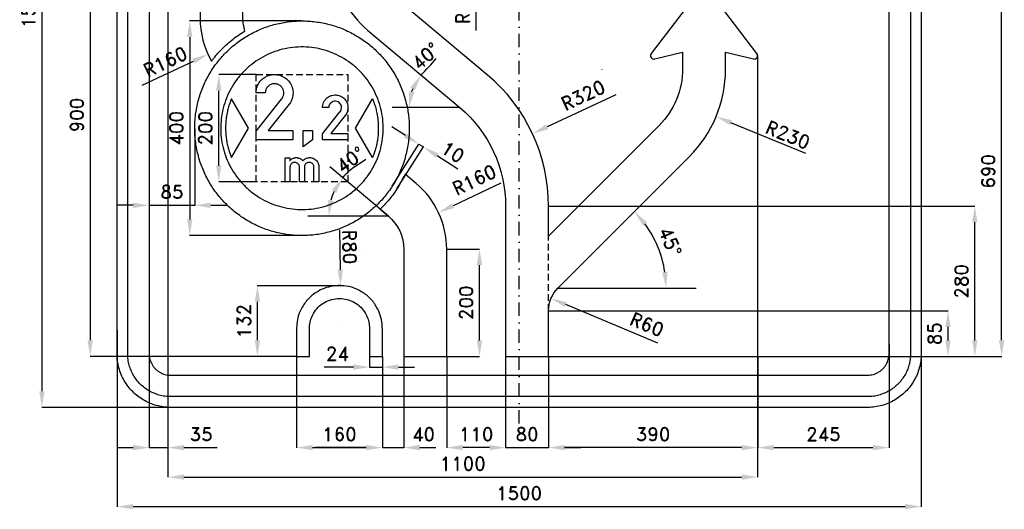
# Model space of a CAD drawing. Header units: millimetres. Extents: x -932 to 905, y -940 to 921.
# Tile 1 of 3: x -932 to 905, y -940 to -27. Entities that reach past the tile are written whole.
import ezdxf

# ---------------------------------------------------------------- set-up
doc = ezdxf.new("R2010")
doc.units = ezdxf.units.MM
doc.header["$LTSCALE"] = 5
doc.linetypes.add('ČERCHOVANÁX2', pattern=[2, 1, -0.5, 0, -0.5])
doc.linetypes.add('ČÁRKOVANÁX2', pattern=[1.5, 1, -0.5])
doc.layers.add('Kóty', color=2, linetype='Continuous')
doc.layers.add('Značka', color=7, linetype='Continuous')
doc.styles.get("Standard").update_dxf_attribs({"font": 'romand.shx', "height": 25})
doc.dimstyles.get("Standard").update_dxf_attribs({"dimtxt": 25, "dimasz": 30, "dimexe": 0.18, "dimexo": 0.0625, "dimgap": 12.5, "dimtad": 1, "dimdec": 0, "dimzin": 0, "dimdsep": 46, "dimtxsty": 'Standard', "dimcen": 0.09, "dimadec": 0, "dimazin": 0, "dimtfac": 1, "dimtdec": 0, "dimtofl": 0, "dimtmove": 0, "dimatfit": 3, "dimfxl": 1, "dimtolj": 1, "dimtzin": 0, "dimarcsym": 0})

# ---------------------------------------------------------------- blocks, each defined once
blk = doc.blocks.new('*D9')
at = {"layer": 'Defpoints', "color": 0, "transparency": 16777216}
for p in [(54.92045, -655), (445, -655), (54.92045, -825)]:
    blk.add_point(p, dxfattribs=at)
at = {"layer": 'Kóty', "color": 0, "lineweight": -2, "transparency": 16777216}
for p, q in [((54.92045, -655.0625), (54.92045, -825.18)), ((445, -655.0625), (445, -825.18)), ((415, -825), (84.92045, -825))]:
    blk.add_line(p, q, dxfattribs=at)
at = {"layer": 'Kóty', "color": 0, "transparency": 16777216}
for points in [[(84.92045, -820), (84.92045, -830), (54.92045, -825)], [(415, -820), (415, -830), (445, -825)]]:
    blk.add_solid(points, dxfattribs=at)
at = {"layer": 'Kóty', "color": 0, "transparency": 16777216, "insert": (249.960225, -800), "char_height": 25, "attachment_point": 5}
blk.add_mtext('\\A1;390', dxfattribs=at)
blk = doc.blocks.new('*D10')
at = {"layer": 'Defpoints', "color": 0, "transparency": 16777216}
for p in [(-135.07955, -655), (-25.07955, -655), (-135.07955, -825)]:
    blk.add_point(p, dxfattribs=at)
at = {"layer": 'Kóty', "color": 0, "lineweight": -2, "transparency": 16777216}
for p, q in [((-135.07955, -655.0625), (-135.07955, -825.18)), ((-25.07955, -655.0625), (-25.07955, -825.18)), ((-55.07955, -825), (-105.07955, -825))]:
    blk.add_line(p, q, dxfattribs=at)
at = {"layer": 'Kóty', "color": 0, "transparency": 16777216}
for points in [[(-105.07955, -820), (-105.07955, -830), (-135.07955, -825)], [(-55.07955, -820), (-55.07955, -830), (-25.07955, -825)]]:
    blk.add_solid(points, dxfattribs=at)
at = {"layer": 'Kóty', "color": 0, "transparency": 16777216, "insert": (-80.07955, -800), "char_height": 25, "attachment_point": 5}
blk.add_mtext('\\A1;110', dxfattribs=at)
blk = doc.blocks.new('*D11')
at = {"layer": 'Defpoints', "color": 0, "transparency": 16777216}
for p in [(690, -631.8), (445, -655.1), (690, -825)]:
    blk.add_point(p, dxfattribs=at)
at = {"layer": 'Kóty', "color": 0, "lineweight": -2, "transparency": 16777216}
for p, q in [((690, -631.9), (690, -825.2)), ((445, -655.1), (445, -825.2)), ((475, -825), (660, -825))]:
    blk.add_line(p, q, dxfattribs=at)
at = {"layer": 'Kóty', "color": 0, "transparency": 16777216}
for points in [[(475, -820), (475, -830), (445, -825)], [(660, -820), (660, -830), (690, -825)]]:
    blk.add_solid(points, dxfattribs=at)
at = {"layer": 'Kóty', "color": 0, "transparency": 16777216, "insert": (567.5, -800), "char_height": 25, "attachment_point": 5}
blk.add_mtext('\\A1;245', dxfattribs=at)
blk = doc.blocks.new('*D12')
at = {"layer": 'Defpoints', "color": 0, "transparency": 16777216}
for p in [(54.92045, -570), (800, -570), (54.92045, -655.0625)]:
    blk.add_point(p, dxfattribs=at)
at = {"layer": 'Kóty', "color": 0, "lineweight": -2, "transparency": 16777216}
for p, q in [((54.98295, -570), (800.18, -570)), ((800, -625.0625), (800, -600)), ((54.98295, -655.0625), (800.18, -655.0625))]:
    blk.add_line(p, q, dxfattribs=at)
at = {"layer": 'Kóty', "color": 0, "transparency": 16777216}
for points in [[(795, -600), (805, -600), (800, -570)], [(795, -625.0625), (805, -625.0625), (800, -655.0625)]]:
    blk.add_solid(points, dxfattribs=at)
at = {"layer": 'Kóty', "color": 0, "transparency": 16777216, "insert": (775, -612.53125), "char_height": 25, "attachment_point": 5, "rotation": 90}
blk.add_mtext('\\A1;85', dxfattribs=at)
blk = doc.blocks.new('*D13')
at = {"layer": 'Defpoints', "color": 0, "transparency": 16777216}
for p in [(24.9, -239.8), (-265.1, -375)]:
    blk.add_point(p, dxfattribs=at)
at = {"layer": 'Kóty', "color": 0, "lineweight": -2, "transparency": 16777216}
for p, q in [((180.7, -167.1), (52.1, -227.1)), ((-265.2, -375), (-265, -375)), ((-265.1, -375.1), (-265.1, -374.9))]:
    blk.add_line(p, q, dxfattribs=at)
at = {"layer": 'Kóty', "color": 0, "transparency": 16777216}
blk.add_solid([(50, -222.6), (54.2, -231.6), (24.9, -239.8)], dxfattribs=at)
at = {"layer": 'Kóty', "color": 0, "transparency": 16777216, "insert": (119.5, -168.1), "char_height": 25, "attachment_point": 5, "rotation": 25}
blk.add_mtext('\\A1;R320', dxfattribs=at)
blk = doc.blocks.new('*D14')
at = {"layer": 'Defpoints', "color": 0, "transparency": 16777216}
for p in [(54.92045, -375), (850, -375), (54.98295, -655.0625)]:
    blk.add_point(p, dxfattribs=at)
at = {"layer": 'Kóty', "color": 0, "lineweight": -2, "transparency": 16777216}
for p, q in [((54.98295, -375), (850.18, -375)), ((850, -625.0625), (850, -405)), ((55.04545, -655.0625), (850.18, -655.0625))]:
    blk.add_line(p, q, dxfattribs=at)
at = {"layer": 'Kóty', "color": 0, "transparency": 16777216}
for points in [[(845, -405), (855, -405), (850, -375)], [(845, -625.0625), (855, -625.0625), (850, -655.0625)]]:
    blk.add_solid(points, dxfattribs=at)
at = {"layer": 'Kóty', "color": 0, "transparency": 16777216, "insert": (825, -515.03125), "char_height": 25, "attachment_point": 5, "rotation": 90}
blk.add_mtext('\\A1;280', dxfattribs=at)
blk = doc.blocks.new('*D15')
at = {"layer": 'Defpoints', "color": 0, "transparency": 16777216}
for p in [(-135.1, -455), (-73.9, -455), (-135.1, -655.1)]:
    blk.add_point(p, dxfattribs=at)
at = {"layer": 'Kóty', "color": 0, "lineweight": -2, "transparency": 16777216}
for p, q in [((-135, -455), (-73.8, -455)), ((-73.9, -625.1), (-73.9, -485)), ((-135, -655.1), (-73.8, -655.1))]:
    blk.add_line(p, q, dxfattribs=at)
at = {"layer": 'Kóty', "color": 0, "transparency": 16777216}
for points in [[(-78.9, -485), (-68.9, -485), (-73.9, -455)], [(-78.9, -625.1), (-68.9, -625.1), (-73.9, -655.1)]]:
    blk.add_solid(points, dxfattribs=at)
at = {"layer": 'Kóty', "color": 0, "transparency": 16777216, "insert": (-98.9, -555), "char_height": 25, "attachment_point": 5, "rotation": 90}
blk.add_mtext('\\A1;200', dxfattribs=at)
blk = doc.blocks.new('*D16')
at = {"layer": 'Defpoints', "color": 0, "transparency": 16777216}
for p in [(-555.2, 245.2), (-800, -655), (-415.1, -655)]:
    blk.add_point(p, dxfattribs=at)
at = {"layer": 'Kóty', "color": 0, "lineweight": -2, "transparency": 16777216}
for p, q in [((-555.2, 245.2), (-800.2, 245.2)), ((-800, 215.2), (-800, -625)), ((-415.2, -655), (-800.2, -655))]:
    blk.add_line(p, q, dxfattribs=at)
at = {"layer": 'Kóty', "color": 0, "transparency": 16777216}
for points in [[(-805, 215.2), (-795, 215.2), (-800, 245.2)], [(-805, -625), (-795, -625), (-800, -655)]]:
    blk.add_solid(points, dxfattribs=at)
at = {"layer": 'Kóty', "color": 0, "transparency": 16777216, "insert": (-825, -204.9), "char_height": 25, "attachment_point": 5, "rotation": 90}
blk.add_mtext('\\A1;900', dxfattribs=at)
blk = doc.blocks.new('*D17')
at = {"layer": 'Defpoints', "color": 0, "transparency": 16777216}
for p in [(-560.2, -129.6), (-490.7, -129.6), (-490.7, -329.6)]:
    blk.add_point(p, dxfattribs=at)
at = {"layer": 'Kóty', "color": 0, "lineweight": -2, "transparency": 16777216}
for p, q in [((-490.7, -129.6), (-560.3, -129.6)), ((-560.2, -299.6), (-560.2, -159.6)), ((-490.7, -329.6), (-560.3, -329.6))]:
    blk.add_line(p, q, dxfattribs=at)
at = {"layer": 'Kóty', "color": 0, "transparency": 16777216}
for points in [[(-565.2, -159.6), (-555.2, -159.6), (-560.2, -129.6)], [(-565.2, -299.6), (-555.2, -299.6), (-560.2, -329.6)]]:
    blk.add_solid(points, dxfattribs=at)
at = {"layer": 'Kóty', "color": 0, "transparency": 16777216, "insert": (-585.2, -229.6), "char_height": 25, "attachment_point": 5, "rotation": 90}
blk.add_mtext('\\A1;200', dxfattribs=at)
blk = doc.blocks.new('*D18')
at = {"layer": 'Defpoints', "color": 0, "transparency": 16777216}
for p in [(-406.1, -29.6), (-614.3, -429.6), (-403.9, -429.6)]:
    blk.add_point(p, dxfattribs=at)
at = {"layer": 'Kóty', "color": 0, "lineweight": -2, "transparency": 16777216}
for p, q in [((-406.2, -29.6), (-614.5, -29.6)), ((-614.3, -59.6), (-614.3, -399.6)), ((-403.9, -429.6), (-614.5, -429.6))]:
    blk.add_line(p, q, dxfattribs=at)
at = {"layer": 'Kóty', "color": 0, "transparency": 16777216}
for points in [[(-619.3, -59.6), (-609.3, -59.6), (-614.3, -29.6)], [(-619.3, -399.6), (-609.3, -399.6), (-614.3, -429.6)]]:
    blk.add_solid(points, dxfattribs=at)
at = {"layer": 'Kóty', "color": 0, "transparency": 16777216, "insert": (-639.3, -229.6), "char_height": 25, "attachment_point": 5, "rotation": 90}
blk.add_mtext('\\A1;400', dxfattribs=at)
blk = doc.blocks.new('*D19')
at = {"layer": 'Defpoints', "color": 0, "transparency": 16777216}
for p in [(345, 35), (900, 35), (445, -655)]:
    blk.add_point(p, dxfattribs=at)
at = {"layer": 'Kóty', "color": 0, "lineweight": -2, "transparency": 16777216}
for p, q in [((345.1, 35), (900.2, 35)), ((900, -625), (900, 5)), ((445.1, -655), (900.2, -655))]:
    blk.add_line(p, q, dxfattribs=at)
at = {"layer": 'Kóty', "color": 0, "transparency": 16777216}
for points in [[(895, 5), (905, 5), (900, 35)], [(895, -625), (905, -625), (900, -655)]]:
    blk.add_solid(points, dxfattribs=at)
at = {"layer": 'Kóty', "color": 0, "transparency": 16777216, "insert": (875, -310), "char_height": 25, "attachment_point": 5, "rotation": 90}
blk.add_mtext('\\A1;690', dxfattribs=at)
blk = doc.blocks.new('*D20')
at = {"layer": 'Defpoints', "color": 0, "transparency": 16777216}
for p in [(317.6, -282.4), (267.3, -475.4), (72.5, -527.6), (72.5, -527.6), (330.2, -527.6)]:
    blk.add_point(p, dxfattribs=at)
at = {"layer": 'Kóty', "color": 0, "lineweight": -2, "transparency": 16777216}
blk.add_arc((72.4, -527.6), 201.7, 8.5295, 36.4705, dxfattribs=at)
at = {"layer": 'Kóty', "color": 0, "transparency": 16777216}
for points in [[(230.8, -411), (238.4, -404.5), (215.1, -385)], [(276.9, -497.3), (266.9, -498.1), (274.1, -527.6)]]:
    blk.add_solid(points, dxfattribs=at)
at = {"layer": 'Kóty', "color": 0, "transparency": 16777216, "insert": (281.9, -440.9), "char_height": 25, "attachment_point": 5, "rotation": 292.5}
blk.add_mtext('\\A1;45°', dxfattribs=at)
blk = doc.blocks.new('*D21')
at = {"layer": 'Defpoints', "color": 0, "transparency": 16777216}
for p in [(-655.1, 115.9), (444.9, -94.3), (444.9, -880)]:
    blk.add_point(p, dxfattribs=at)
at = {"layer": 'Kóty', "color": 0, "lineweight": -2, "transparency": 16777216}
for p, q in [((-655.1, 115.8), (-655.1, -880.2)), ((444.9, -94.3), (444.9, -880.2)), ((-625.1, -880), (414.9, -880))]:
    blk.add_line(p, q, dxfattribs=at)
at = {"layer": 'Kóty', "color": 0, "transparency": 16777216}
for points in [[(-625.1, -875), (-625.1, -885), (-655.1, -880)], [(414.9, -875), (414.9, -885), (444.9, -880)]]:
    blk.add_solid(points, dxfattribs=at)
at = {"layer": 'Kóty', "color": 0, "transparency": 16777216, "insert": (-105.1, -855), "char_height": 25, "attachment_point": 5}
blk.add_mtext('\\A1;1100', dxfattribs=at)
blk = doc.blocks.new('*D24')
at = {"layer": 'Defpoints', "color": 0, "transparency": 16777216}
for p in [(-750, -606), (750, -629.4), (750, -935)]:
    blk.add_point(p, dxfattribs=at)
at = {"layer": 'Kóty', "color": 0, "lineweight": -2, "transparency": 16777216}
for p, q in [((-750, -606), (-750, -935.2)), ((750, -629.5), (750, -935.2)), ((-720, -935), (720, -935))]:
    blk.add_line(p, q, dxfattribs=at)
at = {"layer": 'Kóty', "color": 0, "transparency": 16777216}
for points in [[(-720, -930), (-720, -940), (-750, -935)], [(720, -930), (720, -940), (750, -935)]]:
    blk.add_solid(points, dxfattribs=at)
at = {"layer": 'Kóty', "color": 0, "transparency": 16777216, "insert": (0, -910), "char_height": 25, "attachment_point": 5}
blk.add_mtext('\\A1;1500', dxfattribs=at)
blk = doc.blocks.new('*D25')
at = {"layer": 'Defpoints', "color": 0, "transparency": 16777216}
for p in [(-595.4, 750), (-890.1, -750), (-595.4, -750)]:
    blk.add_point(p, dxfattribs=at)
at = {"layer": 'Kóty', "color": 0, "lineweight": -2, "transparency": 16777216}
for p, q in [((-595.4, 750), (-890.3, 750)), ((-890.1, 720), (-890.1, -720)), ((-595.4, -750), (-890.3, -750))]:
    blk.add_line(p, q, dxfattribs=at)
at = {"layer": 'Kóty', "color": 0, "transparency": 16777216}
for points in [[(-895.1, 720), (-885.1, 720), (-890.1, 750)], [(-895.1, -720), (-885.1, -720), (-890.1, -750)]]:
    blk.add_solid(points, dxfattribs=at)
at = {"layer": 'Kóty', "color": 0, "transparency": 16777216, "insert": (-915.1, 0), "char_height": 25, "attachment_point": 5, "rotation": 90}
blk.add_mtext('\\A1;1500', dxfattribs=at)
blk = doc.blocks.new('*D26')
at = {"layer": 'Defpoints', "color": 0, "transparency": 16777216}
for p in [(-488.1, -523.2), (-330.9, -523.2), (-415.1, -655)]:
    blk.add_point(p, dxfattribs=at)
at = {"layer": 'Kóty', "color": 0, "lineweight": -2, "transparency": 16777216}
for p, q in [((-331, -523.2), (-488.3, -523.2)), ((-488.1, -625), (-488.1, -553.2)), ((-415.1, -655), (-488.3, -655))]:
    blk.add_line(p, q, dxfattribs=at)
at = {"layer": 'Kóty', "color": 0, "transparency": 16777216}
for points in [[(-493.1, -553.2), (-483.1, -553.2), (-488.1, -523.2)], [(-493.1, -625), (-483.1, -625), (-488.1, -655)]]:
    blk.add_solid(points, dxfattribs=at)
at = {"layer": 'Kóty', "color": 0, "transparency": 16777216, "insert": (-513.1, -589.1), "char_height": 25, "attachment_point": 5, "rotation": 90}
blk.add_mtext('\\A1;132', dxfattribs=at)
blk = doc.blocks.new('*D28')
at = {"layer": 'Defpoints', "color": 0, "transparency": 16777216}
for p in [(-80.3, 180.6), (-80.3, 100.6)]:
    blk.add_point(p, dxfattribs=at)
at = {"layer": 'Kóty', "color": 0, "lineweight": -2, "transparency": 16777216}
for p, q in [((-80.4, 180.6), (-80.2, 180.6)), ((-80.3, 180.5), (-80.3, 180.6)), ((-80.3, -47.5), (-80.3, 70.6))]:
    blk.add_line(p, q, dxfattribs=at)
at = {"layer": 'Kóty', "color": 0, "transparency": 16777216}
blk.add_solid([(-85.3, 70.6), (-75.3, 70.6), (-80.3, 100.6)], dxfattribs=at)
at = {"layer": 'Kóty', "color": 0, "transparency": 16777216, "insert": (-105.3, -3.5), "char_height": 25, "attachment_point": 5, "rotation": 90}
blk.add_mtext('\\A1;R80', dxfattribs=at)
blk = doc.blocks.new('*D31')
at = {"layer": 'Defpoints', "color": 0, "transparency": 16777216}
for p in [(-415.1, -655), (-255.1, -655), (-255.1, -825)]:
    blk.add_point(p, dxfattribs=at)
at = {"layer": 'Kóty', "color": 0, "lineweight": -2, "transparency": 16777216}
for p, q in [((-415.1, -655.1), (-415.1, -825.2)), ((-255.1, -655.1), (-255.1, -825.2)), ((-385.1, -825), (-285.1, -825))]:
    blk.add_line(p, q, dxfattribs=at)
at = {"layer": 'Kóty', "color": 0, "transparency": 16777216}
for points in [[(-385.1, -820), (-385.1, -830), (-415.1, -825)], [(-285.1, -820), (-285.1, -830), (-255.1, -825)]]:
    blk.add_solid(points, dxfattribs=at)
at = {"layer": 'Kóty', "color": 0, "transparency": 16777216, "insert": (-335.1, -800), "char_height": 25, "attachment_point": 5}
blk.add_mtext('\\A1;160', dxfattribs=at)
blk = doc.blocks.new('*D32')
at = {"layer": 'Defpoints', "color": 0, "transparency": 16777216}
for p in [(-25.07955, -655.0625), (54.92045, -655), (54.92045, -825)]:
    blk.add_point(p, dxfattribs=at)
at = {"layer": 'Kóty', "color": 0, "lineweight": -2, "transparency": 16777216}
for p, q in [((-25.07955, -655.125), (-25.07955, -825.18)), ((54.92045, -655.0625), (54.92045, -825.18)), ((-55.07955, -825), (-85.07955, -825)), ((84.92045, -825), (114.92045, -825))]:
    blk.add_line(p, q, dxfattribs=at)
at = {"layer": 'Kóty', "color": 0, "transparency": 16777216}
for points in [[(-55.07955, -820), (-55.07955, -830), (-25.07955, -825)], [(84.92045, -820), (84.92045, -830), (54.92045, -825)]]:
    blk.add_solid(points, dxfattribs=at)
at = {"layer": 'Kóty', "color": 0, "transparency": 16777216, "insert": (14.92045, -800), "char_height": 25, "attachment_point": 5}
blk.add_mtext('\\A1;80', dxfattribs=at)
blk = doc.blocks.new('*D36')
at = {"layer": 'Defpoints', "color": 0, "transparency": 16777216}
for p in [(-690, -233.5), (-605, -230.7), (-605, -373.3)]:
    blk.add_point(p, dxfattribs=at)
at = {"layer": 'Kóty', "color": 0, "lineweight": -2, "transparency": 16777216}
for p, q in [((-690, -233.6), (-690, -373.5)), ((-605, -230.8), (-605, -373.5)), ((-720, -373.3), (-750, -373.3)), ((-575, -373.3), (-545, -373.3))]:
    blk.add_line(p, q, dxfattribs=at)
at = {"layer": 'Kóty', "color": 0, "transparency": 16777216}
for points in [[(-720, -368.3), (-720, -378.3), (-690, -373.3)], [(-575, -368.3), (-575, -378.3), (-605, -373.3)]]:
    blk.add_solid(points, dxfattribs=at)
at = {"layer": 'Kóty', "color": 0, "transparency": 16777216, "insert": (-647.5, -348.3), "char_height": 25, "attachment_point": 5}
blk.add_mtext('\\A1;85', dxfattribs=at)

msp = doc.modelspace()

# ---------------------------------------------------------------- linework, layer by layer
at = {"layer": 'Kóty'}
for p, q in [((-703.1, -149.4), (-607.4, -104.4)), ((154.9, -119.8), (155.1, -119.8)), ((155, -119.9), (155, -119.7)), ((534.7, -276.9), (395.2, -219.3)), ((-212.2, -243.1), (-237.6, -227)), ((-236.5, -337.4), (-186.8, -259)), ((-228.1, -342.7), (-178.3, -264.3)), ((-306.9, -301.8), (-285.7, -287.2)), ((-153.1, -280.6), (-114.3, -305.2)), ((-243.7, -393.7), (-353.3, -301.7)), ((-34.1, -332), (-123.2, -374)), ((-334.8, -419.2), (-333.5, -493.3)), ((-295.2, -455), (-295, -455)), ((-295.1, -455.1), (-295.1, -454.9)), ((259, -630.5), (87.2, -558.5)), ((-331.9, -591.7), (-331.7, -591.7)), ((-331.8, -591.8), (-331.8, -591.6)), ((-690, -620.6), (-690, -825.2)), ((-655.1, -634), (-655.1, -825.2)), ((-279.1, -655.1), (-279.1, -675.1)), ((-255.1, -655.1), (-255.1, -825.2)), ((-255.1, -655.1), (-255.1, -675.1)), ((-215.1, -655.1), (-215.1, -825.2)), ((-309.1, -674.9), (-363.6, -674.9)), ((-225.1, -674.9), (-195.1, -674.9)), ((-748, -825), (-720, -825)), ((-625.1, -825), (-562.9, -825)), ((-285.1, -825), (-380.6, -825)), ((-185.1, -825), (-155.1, -825))]:
    msp.add_line(p, q, dxfattribs=at)
for points in [[(-110.8, -191.1), (-236.5, -191.1)], [(-186.9, -259.1), (-178.4, -264.5)], [(-690, -373.3), (-605, -373.3)], [(-243.7, -393.7), (-394.1, -393.7)], [(72.5, -527.6), (330.2, -527.6)], [(-279.1, -674.9), (-255.1, -674.9)], [(-690, -825), (-655.1, -825)], [(-255.1, -825), (-215.1, -825)], [(-25.1, -825), (54.9, -825)]]:
    msp.add_lwpolyline(points, dxfattribs=at)
for centre, radius, start, end in [((-447.9, 140.9), 379.1, 314.2922, 320.6822), ((-110.8, -191.1), 94.4, 158.2826, 161.7174), ((-243.7, -393.7), 111.6, 124.5478, 140), ((-243.7, -393.7), 111.6, 155.4522, 164.5478)]:
    msp.add_arc(centre, radius, start, end, dxfattribs=at)
for points in [[(-609.5, -99.9), (-605.3, -109), (-580.2, -91.8)], [(-202.8, -153.6), (-194.2, -158.8), (-183.1, -130.5)], [(-195.5, -162.3), (-205.4, -160.7), (-205.2, -191.1)], [(397.1, -214.7), (393.3, -223.9), (367.5, -207.8)], [(-209.5, -238.9), (-214.9, -247.3), (-186.9, -259.1)], [(-150.4, -276.3), (-155.8, -284.8), (-178.4, -264.5)], [(-349.4, -344.7), (-340.9, -350), (-329.1, -322)], [(-346.2, -364.7), (-356.2, -363.3), (-355.2, -393.7)], [(-125.3, -369.5), (-121.1, -378.5), (-150.4, -386.8)], [(-328.5, -493.2), (-338.5, -493.3), (-333, -523.3)], [(89.1, -553.9), (85.3, -563.1), (59.5, -547)], [(-309.1, -669.9), (-309.1, -679.9), (-279.1, -674.9)], [(-225.1, -669.9), (-225.1, -679.9), (-255.1, -674.9)], [(-720, -820), (-720, -830), (-690, -825)], [(-625.1, -820), (-625.1, -830), (-655.1, -825)], [(-285.1, -820), (-285.1, -830), (-255.1, -825)], [(-185.1, -820), (-185.1, -830), (-215.1, -825)]]:
    msp.add_solid(points, dxfattribs=at)
at = {"layer": 'Značka', "color": 6, "linetype": 'ČERCHOVANÁX2', "ltscale": 5}
msp.add_lwpolyline([(0, -780), (0, 780)], dxfattribs=at)
at = {"layer": 'Značka', "color": 5}
for points in [[(-650, -750), (-650.4, -750), (-650.8, -750, -0.03218), (-663.7, -749.1, -0.035443), (-676.4, -746.5, -0.036267), (-688.7, -742.3, -0.034421), (-700.2, -736.5, -0.033721), (-711, -729.3, -0.034085), (-720.7, -720.7, -0.034209), (-729.3, -711, -0.034229), (-736.5, -700.2, -0.034044), (-742.3, -688.7, -0.033412), (-746.5, -676.4, -0.034127), (-749.1, -663.7, -0.036745), (-750, -650.8), (-750, -650.4), (-750, -650), (-750, 650)], [(-650, -730), (-650.3, -730), (-650.6, -730, -0.03218), (-661, -729.3, -0.035443), (-671.1, -727.2, -0.036267), (-680.9, -723.8, -0.034421), (-690.2, -719.2, -0.033721), (-698.8, -713.4, -0.034085), (-706.6, -706.6, -0.034209), (-713.4, -698.8, -0.034229), (-719.2, -690.2, -0.034044), (-723.8, -680.9, -0.033412), (-727.2, -671.1, -0.034127), (-729.3, -661, -0.036745), (-730, -650.6), (-730, -650.3), (-730, -650), (-730, 650)], [(-690, 650), (-690, -650), (-690, -650.2), (-690, -650.3, 0.03218), (-689.6, -655.5, 0.035443), (-688.6, -660.6, 0.036267), (-686.9, -665.5, 0.034421), (-684.6, -670.1, 0.033721), (-681.7, -674.4, 0.034085), (-678.3, -678.3, 0.034209), (-674.4, -681.7, 0.034229), (-670.1, -684.6, 0.034044), (-665.5, -686.9, 0.033412), (-660.6, -688.6, 0.034127), (-655.5, -689.7, 0.036745), (-650.3, -690), (-650.2, -690), (-650, -690)], [(750, 650), (750, -650), (750, -650.4), (750, -650.8, -0.03218), (749.1, -663.7, -0.035443), (746.5, -676.4, -0.036267), (742.3, -688.7, -0.034421), (736.5, -700.2, -0.033721), (729.3, -711, -0.034085), (720.7, -720.7, -0.034209), (711, -729.3, -0.034229), (700.2, -736.5, -0.034044), (688.7, -742.3, -0.033412), (676.4, -746.5, -0.034127), (663.7, -749.1, -0.036745), (650.8, -750), (650.4, -750), (650, -750), (-650, -750)], [(-650, -690), (650, -690), (650.2, -690), (650.3, -690, 0.03218), (655.5, -689.6, 0.035443), (660.6, -688.6, 0.036267), (665.5, -686.9, 0.034421), (670.1, -684.6, 0.033721), (674.4, -681.7, 0.034085), (678.3, -678.3, 0.034209), (681.7, -674.4, 0.034229), (684.6, -670.1, 0.034044), (686.9, -665.5, 0.033412), (688.6, -660.6, 0.034127), (689.7, -655.5, 0.036745), (690, -650.3), (690, -650.2), (690, -650), (690, 650)], [(730, 650), (730, -650), (730, -650.3), (730, -650.6, -0.03218), (729.3, -661, -0.035443), (727.2, -671.1, -0.036267), (723.8, -680.9, -0.034421), (719.2, -690.2, -0.033721), (713.4, -698.8, -0.034085), (706.6, -706.6, -0.034209), (698.8, -713.4, -0.034229), (690.2, -719.2, -0.034044), (680.9, -723.8, -0.033412), (671.1, -727.2, -0.034127), (661, -729.3, -0.036745), (650.6, -730), (650.3, -730), (650, -730), (-650, -730)], [(-340.2, 75.9, 0.221619), (-283, -46.7), (-110.8, -191.1, -0.221695), (-25.1, -375), (-25.1, -655), (54.9, -655), (54.9, -570, -0.198912), (72.5, -527.6), (317.6, -282.4, 0.198912), (385, -119.8), (385, -87.6), (437, -100.5, 0.707858), (443.6, -90.4), (350.1, 32.5, 0.495587)], [(339.9, 32.5), (246.4, -90.4, 0.707858), (253, -100.5), (305, -87.6), (305, -118.5, -0.198912), (261.1, -224.6), (54.9, -430.8), (54.9, -375, 0.221695), (-59.4, -129.9), (-231.6, 14.6, -0.221608)], [(-490.7, -251.2), (-490.7, -235.1), (-443.4, -175.7, 0.004071), (-442.8, -174.8, 0.012139), (-442.1, -173.9, 0.08299), (-439.5, -168.5, 0.094408), (-439, -162.6, 0.092134), (-440.2, -157.2, 0.08404), (-443.3, -152.6, 0.098137), (-448.6, -148.4, 0.106051), (-455.1, -146.7, 0.106168), (-461.7, -147.5, 0.099954), (-467.5, -150.9, 0.083722), (-471.1, -155.1, 0.091648), (-473, -160.2, 0.026146), (-473.3, -162, 0.008682), (-473.5, -163.9), (-490.7, -163.9, -0.003377), (-490.6, -162.3, -0.010131), (-490.6, -160.7, -0.059422), (-489.1, -153.4, -0.058235), (-486, -146.6, -0.072151), (-480.3, -139.2, -0.072222), (-472.7, -133.7, -0.061479), (-465.4, -130.7, -0.059941), (-457.6, -129.6, -0.083063), (-446.4, -130.9, -0.087047), (-436.3, -135.8, -0.087765), (-428.2, -143.6, -0.087799), (-423.2, -153.7, -0.068484), (-421.7, -162.3, -0.062422), (-422.4, -171, -0.05069), (-424.3, -177.5, -0.061844), (-427.6, -183.3, -0.008353), (-428.2, -184.2, -0.002783), (-428.9, -185), (-468.1, -234), (-421.8, -234), (-421.8, -251.2), (-490.7, -251.2)], [(-536.6, -284.1), (-505, -229.6), (-536.6, -175), (-536.7, -175.1), (-536.7, -175.2), (-536.9, -175.6), (-537, -175.9), (-537.2, -176.3), (-537.4, -176.8, 0.008441), (-539, -181.1, 0.010131), (-540.5, -185.5, 0.009595), (-541.9, -190, 0.006815), (-543.1, -194.5, 0.006632), (-544.1, -199.1, 0.009046), (-545.1, -203.6, 0.009795), (-545.9, -208.2, 0.008885), (-546.5, -212.8, 0.008869), (-547, -217.5, 0.009745), (-547.3, -222.1, 0.009043), (-547.4, -226.8, 0.006757), (-547.4, -231.4, 0.006755), (-547.3, -236.1, 0.009039), (-547, -240.8, 0.009746), (-546.6, -245.4, 0.008884), (-546, -250, 0.00889), (-545.3, -254.6, 0.009763), (-544.4, -259.2, 0.009034), (-543.3, -263.7, 0.006697), (-542.1, -268.2, 0.005982), (-540.9, -272.3, 0.007979), (-539.6, -276.3, 0.007189), (-538.5, -279.4, 0.007211), (-537.3, -282.6), (-537, -283.3), (-536.6, -284.1)], [(-366.7, -251.2), (-366.7, -240.2), (-334.2, -199.3, 0.004071), (-333.8, -198.7, 0.012139), (-333.3, -198.1, 0.08299), (-331.6, -194.4, 0.094408), (-331.2, -190.3, 0.092134), (-332, -186.6, 0.08404), (-334.1, -183.4, 0.098137), (-337.8, -180.6, 0.106051), (-342.2, -179.4, 0.106168), (-346.8, -179.9, 0.099954), (-350.8, -182.3, 0.083722), (-353.3, -185.1, 0.091648), (-354.6, -188.6, 0.026146), (-354.8, -189.9, 0.008682), (-354.9, -191.2), (-366.7, -191.2, -0.003377), (-366.7, -190.1, -0.010131), (-366.6, -189, -0.059422), (-365.6, -184, -0.058235), (-363.5, -179.3, -0.072151), (-359.6, -174.2, -0.072222), (-354.3, -170.5, -0.061479), (-349.3, -168.4, -0.059941), (-344, -167.6, -0.083063), (-336.3, -168.5, -0.087047), (-329.3, -171.9, -0.087765), (-323.7, -177.2, -0.087799), (-320.3, -184.2, -0.068484), (-319.3, -190.1, -0.062422), (-319.8, -196.1, -0.05069), (-321.1, -200.5, -0.061844), (-323.3, -204.5, -0.008353), (-323.8, -205.1, -0.002783), (-324.2, -205.7), (-351.2, -239.4), (-319.3, -239.4), (-319.3, -251.2), (-366.7, -251.2)], [(-273.4, -284.1), (-305, -229.6), (-273.4, -175), (-273.3, -175.1), (-273.3, -175.2), (-273.1, -175.6), (-273, -175.9), (-272.8, -176.3), (-272.6, -176.8, -0.008441), (-271, -181.1, -0.010131), (-269.5, -185.5, -0.009595), (-268.1, -190, -0.006815), (-266.9, -194.5, -0.006632), (-265.9, -199.1, -0.009046), (-264.9, -203.6, -0.009795), (-264.1, -208.2, -0.008885), (-263.5, -212.8, -0.008869), (-263, -217.5, -0.009745), (-262.7, -222.1, -0.009043), (-262.6, -226.8, -0.006757), (-262.6, -231.4, -0.006755), (-262.7, -236.1, -0.009039), (-263, -240.8, -0.009746), (-263.4, -245.4, -0.008884), (-264, -250, -0.00889), (-264.7, -254.6, -0.009763), (-265.6, -259.2, -0.009034), (-266.7, -263.7, -0.006697), (-267.9, -268.2, -0.005982), (-269.1, -272.3, -0.007979), (-270.4, -276.3, -0.007189), (-271.5, -279.4, -0.007211), (-272.7, -282.6), (-273, -283.3), (-273.4, -284.1)], [(-436.4, -329.6), (-436.4, -284.9), (-427.4, -284.9), (-427.4, -289.8, -0.003192), (-426.9, -289.3, -0.009567), (-426.4, -288.8, -0.0538), (-424, -286.8, -0.054629), (-421.1, -285.3, -0.049773), (-418.4, -284.5, -0.049909), (-415.6, -284.3, -0.044596), (-413.1, -284.5, -0.045347), (-410.7, -285.1, -0.041532), (-408.5, -286.1, -0.034771), (-406.5, -287.4, -0.023454), (-405.3, -288.3, -0.033511), (-404.3, -289.3, -0.015001), (-403.9, -289.9, -0.004979), (-403.4, -290.5, -0.003807), (-402.9, -289.8, -0.011411), (-402.3, -289.2, -0.072056), (-399, -286.6, -0.066461), (-395, -285, -0.035519), (-392.8, -284.5, -0.035837), (-390.6, -284.3, -0.050519), (-387.4, -284.6, -0.049652), (-384.3, -285.4, -0.068284), (-380.4, -287.6, -0.073295), (-377.3, -290.6, -0.056851), (-375.4, -293.6, -0.048832), (-374.2, -296.9, -0.019163), (-373.9, -298.1, -0.025008), (-373.7, -299.3, -0.009364), (-373.7, -299.8), (-373.6, -300.4), (-373.6, -329.6), (-382.6, -329.6), (-382.6, -302.2), (-382.6, -301.8, 0.007572), (-382.6, -301.5, 0.050214), (-382.9, -299.8, 0.050892), (-383.5, -298.3, 0.067722), (-384.8, -296.4, 0.066947), (-386.5, -294.8, 0.073523), (-388.7, -293.7, 0.074318), (-391.2, -293.2, 0.080744), (-393.9, -293.5, 0.08067), (-396.4, -294.6, 0.070504), (-398.2, -296.1, 0.07539), (-399.5, -298, 0.050747), (-400.1, -299.6, 0.032977), (-400.5, -301.3), (-400.5, -301.6), (-400.5, -301.8), (-400.5, -329.6), (-409.5, -329.6), (-409.5, -302), (-409.5, -301.6, 0.009724), (-409.5, -301.3, 0.073755), (-410, -299, 0.069017), (-411.2, -297, 0.074723), (-412.9, -295.2, 0.073776), (-415.1, -293.9, 0.089058), (-418.2, -293.2, 0.093654), (-421.3, -293.7, 0.073311), (-423.4, -294.7, 0.071137), (-425.2, -296.2, 0.077006), (-426.6, -298.4, 0.077985), (-427.3, -301, 0.008047), (-427.4, -301.3), (-427.4, -301.7), (-427.4, -329.6), (-436.4, -329.6)], [(-255.1, -655), (-255.1, -603, 0.003577), (-255.2, -598.8, 0.010727), (-255.5, -594.6, 0.055715), (-258.9, -578.3, 0.056166), (-265.8, -563, 0.06969), (-278.4, -546.4, 0.068355), (-295.1, -533.7, 0.056428), (-310.4, -526.7, 0.061122), (-326.7, -523.4, 0.012202), (-330.9, -523.2, 0.004069), (-335.1, -523, 0.003577), (-339.3, -523.2, 0.010727), (-343.4, -523.4, 0.055715), (-359.8, -526.8, 0.056166), (-375.1, -533.7, 0.06969), (-391.7, -546.3, 0.068355), (-404.4, -563, 0.056428), (-411.4, -578.3, 0.061122), (-414.6, -594.6, 0.012202), (-414.9, -598.8, 0.004069), (-415.1, -603), (-415.1, -655), (-391.1, -655), (-391.1, -603, -0.003578), (-391, -600.1, -0.01073), (-390.8, -597.1, -0.055739), (-388.4, -585.7, -0.055993), (-383.6, -575, -0.069608), (-374.8, -563.3, -0.069547), (-363.1, -554.5, -0.069456), (-349.6, -548.8, -0.069042), (-335.1, -547, -0.068849), (-320.6, -548.8, -0.069142), (-307.1, -554.5, -0.06897), (-295.4, -563.3, -0.067651), (-286.6, -575, -0.05598), (-281.7, -585.7, -0.061004), (-279.4, -597.1, -0.012211), (-279.2, -600.1, -0.004071), (-279.1, -603), (-279.1, -655), (-255.1, -655)]]:
    msp.add_lwpolyline(points, format="xyb", dxfattribs=at)
for points in [[(-511.4, -48.5, -0.077419), (-515.2, -24.2), (-515.2, 122.6), (-463.2, 109.7, 0.707858), (-456.6, 119.8), (-550.1, 242.6, 0.495587), (-560.3, 242.6), (-653.8, 119.8, 0.707858), (-647.1, 109.7), (-595.2, 122.6), (-595.2, -24.2, 0.131933), (-573.6, -104.3, -0.007529), (-570, -99.5, -0.034334), (-551.5, -79.2, -0.034334), (-530.7, -61.2, -0.028922)], [(-135.1, -655), (-135.1, -455, 0.221695), (-192.2, -332.4), (-212.6, -315.4, -0.00801), (-215.4, -320.2, -0.024057), (-224.5, -337, -0.033944), (-240, -359.6, -0.034369), (-258.5, -380, -0.00125), (-259.2, -380.7), (-243.7, -393.7, -0.221695), (-215.1, -455), (-215.1, -655)]]:
    msp.add_lwpolyline(points, format="xyb", close=True, dxfattribs=at)
at = {"layer": 'Značka', "color": 1}
for points in [[(-205, -229.6), (-205, -230.9), (-205, -232.2, -0.032167), (-207, -258.3, -0.035723), (-212.5, -283.9, -0.036666), (-221.1, -308.6, -0.034754), (-233.1, -331.8, -0.034039), (-247.9, -353.4, -0.034453), (-265.4, -372.8, -0.034561), (-285.3, -389.9, -0.034427), (-307.3, -404.1, -0.034389), (-330.9, -415.4, -0.034418), (-355.8, -423.4, -0.034423), (-381.5, -428.3, -0.034417), (-407.6, -429.6, -0.034416), (-433.7, -427.6, -0.034417), (-459.3, -422.1, -0.034417), (-484, -413.4, -0.034417), (-507.3, -401.5, -0.034417), (-528.9, -386.7, -0.034417), (-548.3, -369.1, -0.034417), (-565.3, -349.3, -0.034417), (-579.5, -327.3, -0.034417), (-590.8, -303.7, -0.034417), (-598.8, -278.8, -0.034417), (-603.7, -253.1, -0.034417), (-605, -227, -0.034417), (-603, -200.9, -0.034417), (-597.5, -175.3, -0.034417), (-588.8, -150.6, -0.034417), (-576.9, -127.3, -0.034417), (-562.1, -105.7, -0.034417), (-544.6, -86.3, -0.034417), (-524.7, -69.3, -0.034417), (-502.7, -55.1, -0.034417), (-479.1, -43.7, -0.034417), (-454.2, -35.7, -0.034417), (-428.5, -30.9, -0.034416), (-402.4, -29.6, -0.034417), (-376.3, -31.6, -0.034418), (-350.7, -37.1, -0.034416), (-326, -45.7, -0.034417), (-302.7, -57.7, -0.034418), (-281.1, -72.4, -0.034406), (-261.7, -90, -0.034414), (-244.7, -109.9, -0.034487), (-230.5, -131.9, -0.034419), (-219.2, -155.4, -0.034076), (-211.2, -180.3, -0.032791), (-206.4, -204.8, -0.034265), (-205, -229.6)], [(-253.5, -229.6), (-253.5, -228.6), (-253.5, -227.6, 0.032167), (-255, -207.8, 0.035723), (-259.2, -188.4, 0.036666), (-265.7, -169.7, 0.034754), (-274.8, -152.1, 0.034039), (-286, -135.7, 0.034453), (-299.3, -121, 0.034561), (-314.3, -108.1, 0.034427), (-331, -97.4, 0.034389), (-348.8, -88.8, 0.034418), (-367.7, -82.7, 0.034423), (-387.2, -79, 0.034417), (-407, -78.1, 0.034416), (-426.8, -79.6, 0.034417), (-446.1, -83.7, 0.034417), (-464.8, -90.3, 0.034417), (-482.5, -99.4, 0.034417), (-498.8, -110.5, 0.034417), (-513.5, -123.9, 0.034417), (-526.5, -138.9, 0.034417), (-537.2, -155.5, 0.034417), (-545.8, -173.4, 0.034417), (-551.9, -192.3, 0.034417), (-555.5, -211.8, 0.034417), (-556.5, -231.6, 0.034417), (-555, -251.3, 0.034417), (-550.8, -270.7, 0.034417), (-544.3, -289.4, 0.034417), (-535.2, -307, 0.034417), (-524, -323.4, 0.034417), (-510.7, -338.1, 0.034417), (-495.7, -351, 0.034417), (-479, -361.8, 0.034417), (-461.2, -370.4, 0.034417), (-442.3, -376.4, 0.034417), (-422.8, -380.1, 0.034416), (-403, -381.1, 0.034417), (-383.2, -379.6, 0.034418), (-363.9, -375.4, 0.034416), (-345.2, -368.8, 0.034417), (-327.5, -359.8, 0.034418), (-311.2, -348.6, 0.034406), (-296.5, -335.3, 0.034414), (-283.5, -320.3, 0.034487), (-272.8, -303.6, 0.034419), (-264.2, -285.8, 0.034076), (-258.1, -266.9, 0.032791), (-254.6, -248.4, 0.034265), (-253.5, -229.6)]]:
    msp.add_lwpolyline(points, format="xyb", dxfattribs=at)
at = {"layer": 'Značka', "color": 6, "linetype": 'ČÁRKOVANÁX2', "ltscale": 2.5}
for points in [[(-490.7, -329.6), (-490.7, -129.6), (-319.3, -129.6), (-319.3, -329.6), (-490.7, -329.6)], [(54.9, -570), (54.9, -430.8)]]:
    msp.add_lwpolyline(points, dxfattribs=at)
at = {"layer": 'Značka', "color": 5}
msp.add_lwpolyline([(-402.9, -264.3), (-402.9, -233.9), (-385.6, -233.9), (-385.6, -251.2), (-402.9, -264.3)], dxfattribs=at)

# ---------------------------------------------------------------- texts
at = {"layer": 'Kóty', "char_height": 25, "attachment_point": 5}
for s, insert, rotation in [('\\A1;40°', (-174.5, -95.2), 41.8065), ('\\A1;R160', (-659.9, -105.6), 25), ('\\A1;R230', (501.4, -242), 337.5), ('\\A1;10', (-123.7, -273.9), 327.6168), ('\\A1;40°', (-314.8, -288.3), 34.5478), ('\\A1;R160', (-83.6, -325.9), 25.2362), ('\\A1;R80', (-316.1, -451), 270.9733), ('\\A1;R60', (238.5, -595.5), 337.5)]:
    msp.add_mtext(s, dxfattribs=dict(at, insert=insert, rotation=rotation))
for s, insert in [('\\A1;24', (-339.1, -649.9)), ('\\A1;35', (-593, -800)), ('\\A1;40', (-178.3, -800))]:
    msp.add_mtext(s, dxfattribs=dict(at, insert=insert))

# ---------------------------------------------------------------- dimensions: what is measured, and where the dimension line sits
at = {"layer": 'Kóty'}
for base, p1, p2, picture, middle in [((-890.1, -750), (-595.4, 750), (-595.4, -750), '*D25', (-915.1, 0)), ((-800, -655), (-555.2, 245.2), (-415.1, -655), '*D16', (-825, -204.9)), ((900, 35), (445, -655), (345, 35), '*D19', (875, -310)), ((-614.3, -429.6), (-406.1, -29.6), (-403.9, -429.6), '*D18', (-639.3, -229.6)), ((-560.2, -129.6), (-490.7, -329.6), (-490.7, -129.6), '*D17', (-585.2, -229.6)), ((850, -375), (55, -655.1), (54.9, -375), '*D14', (825, -515)), ((-73.9, -455), (-135.1, -655.1), (-135.1, -455), '*D15', (-98.9, -555)), ((-488.1, -523.2), (-415.1, -655), (-330.9, -523.2), '*D26', (-513.1, -589.1)), ((800, -570), (54.9, -655.1), (54.9, -570), '*D12', (775, -612.5))]:
    dim = msp.add_linear_dim(base=base, p1=p1, p2=p2, angle=90, dimstyle='Standard', dxfattribs=at)
    dim.commit()
    dim.dimension.update_dxf_attribs({"geometry": picture, "text_midpoint": middle})
for center, mpoint, picture, middle in [((-80.3, 180.6), (-80.3, 100.6), '*D28', (-105.3, -3.5)), ((-265.1, -375), (24.9, -239.8), '*D13', (119.5, -168.1))]:
    dim = msp.add_radius_dim(center=center, mpoint=mpoint, dimstyle='Standard', dxfattribs=at)
    dim.commit()
    dim.dimension.update_dxf_attribs({"geometry": picture, "text_midpoint": middle})
for base, p1, p2, picture, middle in [((444.9, -880), (-655.1, 115.9), (444.9, -94.3), '*D21', (-105.1, -855)), ((-605, -373.3), (-690, -233.5), (-605, -230.7), '*D36', (-647.5, -348.3)), ((750, -935), (-750, -606), (750, -629.4), '*D24', (0, -910)), ((690, -825), (445, -655.1), (690, -631.8), '*D11', (567.5, -800)), ((-255.1, -825), (-415.1, -655), (-255.1, -655), '*D31', (-335.1, -800)), ((-135.1, -825), (-25.1, -655), (-135.1, -655), '*D10', (-80.1, -800)), ((54.9, -825), (-25.1, -655.1), (54.9, -655), '*D32', (14.9, -800)), ((54.9, -825), (445, -655), (54.9, -655), '*D9', (250, -800))]:
    dim = msp.add_linear_dim(base=base, p1=p1, p2=p2, dimstyle='Standard', dxfattribs=at)
    dim.commit()
    dim.dimension.update_dxf_attribs({"geometry": picture, "text_midpoint": middle})
dim = msp.add_angular_dim_2l(base=(267.3, -475.4), line1=((72.5, -527.6), (317.6, -282.4)), line2=((72.5, -527.6), (330.2, -527.6)), dimstyle='Standard', dxfattribs=at)
dim.commit()
dim.dimension.update_dxf_attribs({"geometry": '*D20', "text_midpoint": (281.9, -440.9)})

doc.saveas('drawing.dxf')
